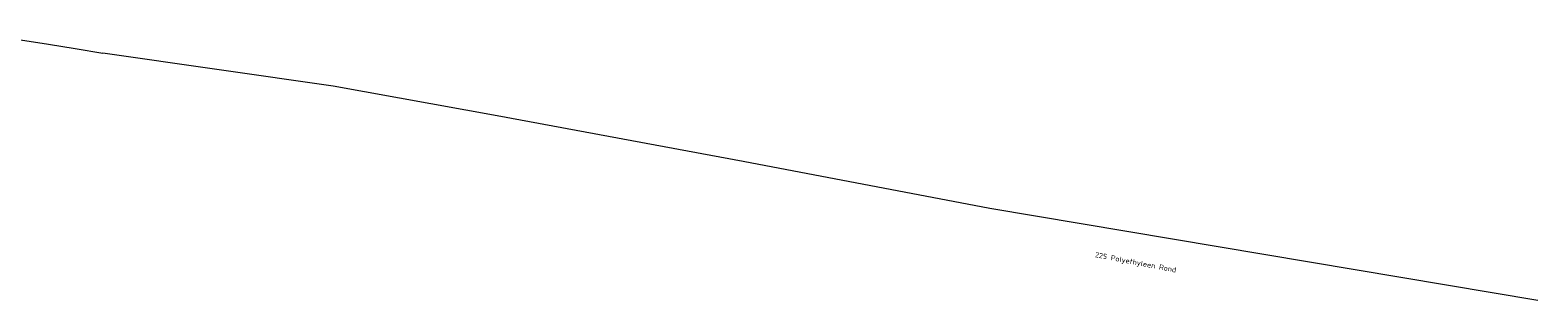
# Model space of a CAD drawing. Extents: x 149823 to 156818, y 468751 to 475536.
# Tile 13 of 27: x 154808 to 155025, y 471588 to 471626. Entities that reach past the tile are written whole.
import ezdxf
from ezdxf.enums import TextEntityAlignment as Align
from ezdxf.lldxf.tags import DXFTag

# ---------------------------------------------------------------- set-up
doc = ezdxf.new("R2010")
doc.units = 0
doc.header["$LTSCALE"] = 0.5
doc.layers.add('B-OI-RI-PERSLEIDING-G', color=210, linetype='RI-PERS-SO', lineweight=18)
doc.layers.add('B-OI-RI-PERSLEIDING-T30', color=210, linetype='CONTINUOUS', lineweight=35)
doc.styles.add('NLCS-ISO-M250-T30', font='NLCS-ISO.ttf', dxfattribs={"height": 0.75})
tags = doc.linetypes.add('RI-PERS-SO', pattern='A,7,-2,["P",Standard,S=1.8,R=0,X=-0.5,Y=-0.9],-2,7,-2,[102,NLCS.SHX,S=1,R=180,X=0,Y=0],-2', length=22).pattern_tags.tags
tags[6] = DXFTag(74, 10)

msp = doc.modelspace()

# ---------------------------------------------------------------- linework, layer by layer
at = {"layer": 'B-OI-RI-PERSLEIDING-G'}
for points in [[(154758.51, 471623.33), (154759.24, 471623.45), (154761.89, 471623.92), (154765.61, 471624.53), (154769.51, 471625.02), (154774.09, 471625.6), (154778.72, 471625.85), (154781.73, 471625.96), (154786.46, 471626.14), (154790.23, 471626.16), (154794.38, 471625.99), (154798.03, 471625.85), (154801.42, 471625.45), (154804.66, 471625.06), (154807.51, 471624.69), (154810.9, 471624.14), (154814.71, 471623.52), (154818.7, 471622.87)], [(155024.62, 471587.38), (154945.98, 471600.56), (154910.59, 471607.3), (154875.28, 471613.89), (154851.73, 471618.12), (154818.7, 471622.87)]]:
    msp.add_lwpolyline(points, dxfattribs=at)

# ---------------------------------------------------------------- texts
at = {"layer": 'B-OI-RI-PERSLEIDING-T30', "style": 'NLCS-ISO-M250-T30'}
msp.add_text(' 225 Polyethyleen Rond', height=0.75, rotation=349.1138, dxfattribs=at).set_placement((154966.65, 471592.9), align=Align.MIDDLE_CENTER)

doc.saveas('drawing.dxf')
